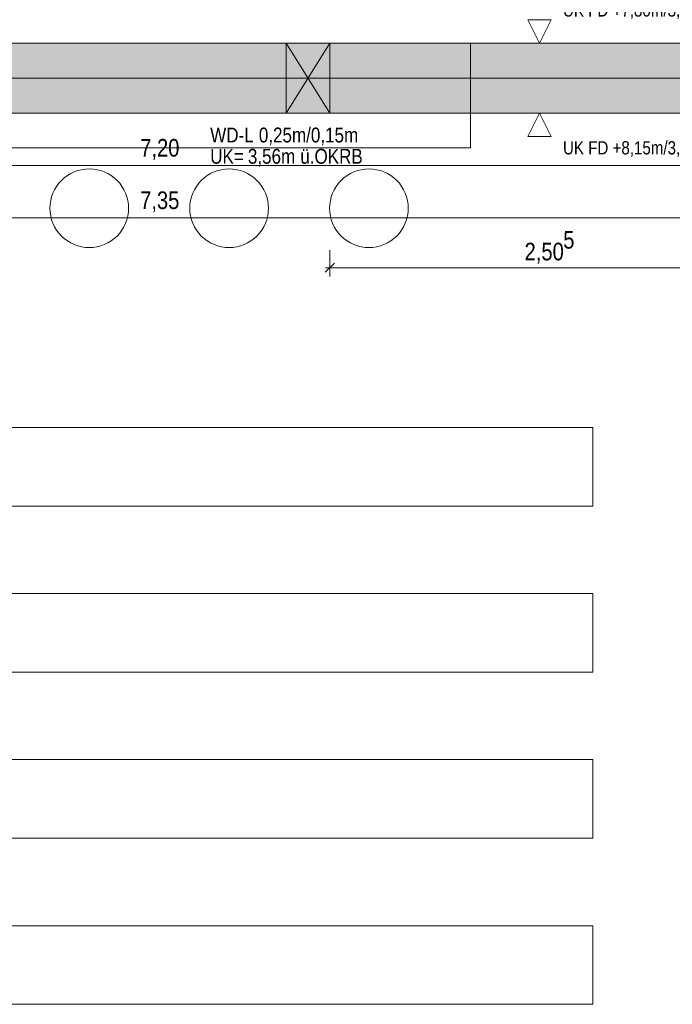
# Model space of a CAD drawing. Extents: x -1920 to 300, y 62 to 656.
# Tile 38 of 60: x -1785 to -1747, y 270 to 326. Entities that reach past the tile are written whole.
import ezdxf
from ezdxf.lldxf.tags import DXFTag

# ---------------------------------------------------------------- set-up
doc = ezdxf.new("R2010")
doc.units = 0
doc.layers.get('0').update_dxf_attribs({"lineweight": 35})
for name, color, linetype, lineweight, true_color in [('00_Beschriftung UZ', 3, 'Continuous', 13, 0x00ff00), ('30 -34 Innenwände- 11 Durchbruch', 4, 'Continuous', 9, 0x00ffff), ('30 -35 Decken- 1 Konstruktion-Träger- Stahlbeton', 7, 'grob-A06G9HJG8I', 13, 0x33aa00), ('60- 61 allgemeine Ausstattung- 1 Möbel', 7, 'Continuous', 9, 0x00cccc), ('70 -76 Bemaßung- 2 Allgemein', 9, 'Continuous', 5, 0x808080)]:
    doc.layers.add(name, color=color, linetype=linetype, lineweight=lineweight, true_color=true_color)
doc.layers.add('70 -71 Achsen- 1 Gebäudeachsen', color=7, linetype='STRICHPUNKT2-A06G9HJF8I', lineweight=18)
doc.layers.add('iwb_Schraffur_Unterzug', color=7, linetype='Continuous', lineweight=5, true_color=0xffffcc, plot=False)
doc.styles.get("Standard").update_dxf_attribs({"font": 'ARIALN.TTF'})
tags = doc.linetypes.add('grob-A06G9HJG8I', pattern=[14, 3, -8, 3]).pattern_tags.tags
tags[8:9] = [DXFTag(74, 4), DXFTag(75, 0), DXFTag(340, '0'), DXFTag(46, 0.0), DXFTag(50, 0.0), DXFTag(44, 0.0), DXFTag(45, 0.0)]
tags[6:7] = [DXFTag(74, 4), DXFTag(75, 0), DXFTag(340, '0'), DXFTag(46, 0.0), DXFTag(50, 0.0), DXFTag(44, 0.0), DXFTag(45, 0.0)]
tags[4:5] = [DXFTag(74, 4), DXFTag(75, 0), DXFTag(340, '0'), DXFTag(46, 0.0), DXFTag(50, 0.0), DXFTag(44, 0.0), DXFTag(45, 0.0)]
tags = doc.linetypes.add('STRICHPUNKT2-A06G9HJF8I', pattern=[12.7, 6.35, -3.175, 0, -3.175]).pattern_tags.tags
tags[10:11] = [DXFTag(74, 4), DXFTag(75, 0), DXFTag(340, '0'), DXFTag(46, 0.0), DXFTag(50, 0.0), DXFTag(44, 0.0), DXFTag(45, 0.0)]
tags[8:9] = [DXFTag(74, 4), DXFTag(75, 0), DXFTag(340, '0'), DXFTag(46, 0.0), DXFTag(50, 0.0), DXFTag(44, 0.0), DXFTag(45, 0.0)]
tags[6:7] = [DXFTag(74, 4), DXFTag(75, 0), DXFTag(340, '0'), DXFTag(46, 0.0), DXFTag(50, 0.0), DXFTag(44, 0.0), DXFTag(45, 0.0)]
tags[4:5] = [DXFTag(74, 4), DXFTag(75, 0), DXFTag(340, '0'), DXFTag(46, 0.0), DXFTag(50, 0.0), DXFTag(44, 0.0), DXFTag(45, 0.0)]

# ---------------------------------------------------------------- blocks, each defined once
blk = doc.blocks.new('Referenz-A06G9HJH8I', base_point=(-1905.787, 86.892))
at = {"layer": '00_Beschriftung UZ', "color": 0, "lineweight": 9}
for p, q in [((-1755.557, 326.478), (-1754.891, 325.142)), ((-1754.221, 326.477), (-1755.557, 326.478)), ((-1754.891, 325.142), (-1754.221, 326.477)), ((-1755.557, 319.807), (-1754.891, 321.142)), ((-1754.891, 321.142), (-1754.221, 319.808)), ((-1754.221, 319.808), (-1755.557, 319.807))]:
    blk.add_line(p, q, dxfattribs=at)
at = {"layer": '30 -34 Innenwände- 11 Durchbruch', "color": 0, "linetype": 'Continuous', "ltscale": 0.13}
for p, q in [((-1769.381, 325.142), (-1766.881, 325.142)), ((-1766.881, 325.142), (-1769.381, 321.142)), ((-1766.881, 321.142), (-1769.381, 325.142)), ((-1769.381, 321.142), (-1769.381, 325.142)), ((-1769.381, 325.142), (-1766.881, 321.142)), ((-1766.881, 325.142), (-1769.381, 321.142)), ((-1766.881, 321.142), (-1766.881, 325.142)), ((-1769.381, 321.142), (-1766.881, 321.142))]:
    blk.add_line(p, q, dxfattribs=at)
at = {"layer": '30 -34 Innenwände- 11 Durchbruch', "color": 0, "lineweight": 0}
for points in [[(-1769.381, 321.142), (-1769.381, 325.142), (-1768.131, 323.142)], [(-1766.881, 321.142), (-1768.131, 323.142), (-1766.881, 325.142)]]:
    blk.add_solid(points, dxfattribs=at)
at = {"layer": '30 -35 Decken- 1 Konstruktion-Träger- Stahlbeton', "color": 0}
for p, q in [((-1813.831, 325.142), (-1665.831, 325.142)), ((-1813.831, 321.142), (-1665.831, 321.142))]:
    blk.add_line(p, q, dxfattribs=at)
at = {"layer": '60- 61 allgemeine Ausstattung- 1 Möbel', "color": 0, "linetype": 'Continuous', "ltscale": 0.13}
for p, q in [((-1764.364, 325.142), (-1803.831, 325.142)), ((-1758.831, 325.142), (-1764.364, 325.142)), ((-1758.831, 319.142), (-1758.831, 325.142)), ((-1803.831, 319.142), (-1758.831, 319.142)), ((-1781.7, 317.677), (-1781.501, 317.771)), ((-1781.501, 317.771), (-1781.293, 317.846)), ((-1781.293, 317.846), (-1781.079, 317.899)), ((-1781.079, 317.899), (-1780.86, 317.932)), ((-1780.86, 317.932), (-1780.64, 317.942)), ((-1780.64, 317.942), (-1780.419, 317.932)), ((-1780.419, 317.932), (-1780.201, 317.899)), ((-1780.201, 317.899), (-1779.987, 317.846)), ((-1779.987, 317.846), (-1779.779, 317.771)), ((-1779.779, 317.771), (-1779.579, 317.677)), ((-1773.7, 317.677), (-1773.501, 317.771)), ((-1773.501, 317.771), (-1773.293, 317.846)), ((-1773.293, 317.846), (-1773.079, 317.899)), ((-1773.079, 317.899), (-1772.86, 317.932)), ((-1772.86, 317.932), (-1772.64, 317.942)), ((-1772.64, 317.942), (-1772.419, 317.932)), ((-1772.419, 317.932), (-1772.201, 317.899)), ((-1772.201, 317.899), (-1771.987, 317.846)), ((-1771.987, 317.846), (-1771.779, 317.771)), ((-1771.779, 317.771), (-1771.579, 317.677)), ((-1765.7, 317.677), (-1765.501, 317.771)), ((-1765.501, 317.771), (-1765.293, 317.846)), ((-1765.293, 317.846), (-1765.079, 317.899)), ((-1765.079, 317.899), (-1764.86, 317.932)), ((-1764.86, 317.932), (-1764.64, 317.942)), ((-1764.64, 317.942), (-1764.419, 317.932)), ((-1764.419, 317.932), (-1764.201, 317.899)), ((-1764.201, 317.899), (-1763.987, 317.846)), ((-1763.987, 317.846), (-1763.779, 317.771)), ((-1763.779, 317.771), (-1763.579, 317.677)), ((-1782.379, 317.12), (-1782.231, 317.283)), ((-1782.231, 317.283), (-1782.067, 317.432)), ((-1782.067, 317.432), (-1781.89, 317.563)), ((-1781.89, 317.563), (-1781.7, 317.677)), ((-1779.579, 317.677), (-1779.39, 317.563)), ((-1779.39, 317.563), (-1779.212, 317.432)), ((-1779.212, 317.432), (-1779.049, 317.283)), ((-1779.049, 317.283), (-1778.9, 317.12)), ((-1774.379, 317.12), (-1774.231, 317.283)), ((-1774.231, 317.283), (-1774.067, 317.432)), ((-1774.067, 317.432), (-1773.89, 317.563)), ((-1773.89, 317.563), (-1773.7, 317.677)), ((-1771.579, 317.677), (-1771.39, 317.563)), ((-1771.39, 317.563), (-1771.212, 317.432)), ((-1771.212, 317.432), (-1771.049, 317.283)), ((-1771.049, 317.283), (-1770.9, 317.12)), ((-1766.379, 317.12), (-1766.231, 317.283)), ((-1766.231, 317.283), (-1766.067, 317.432)), ((-1766.067, 317.432), (-1765.89, 317.563)), ((-1765.89, 317.563), (-1765.7, 317.677)), ((-1763.579, 317.677), (-1763.39, 317.563)), ((-1763.39, 317.563), (-1763.212, 317.432)), ((-1763.212, 317.432), (-1763.049, 317.283)), ((-1763.049, 317.283), (-1762.9, 317.12)), ((-1782.718, 316.554), (-1782.624, 316.753)), ((-1782.624, 316.753), (-1782.51, 316.942)), ((-1782.51, 316.942), (-1782.379, 317.12)), ((-1778.9, 317.12), (-1778.769, 316.942)), ((-1778.769, 316.942), (-1778.655, 316.753)), ((-1778.655, 316.753), (-1778.561, 316.554)), ((-1774.718, 316.554), (-1774.624, 316.753)), ((-1774.624, 316.753), (-1774.51, 316.942)), ((-1774.51, 316.942), (-1774.379, 317.12)), ((-1770.9, 317.12), (-1770.769, 316.942)), ((-1770.769, 316.942), (-1770.655, 316.753)), ((-1770.655, 316.753), (-1770.561, 316.554)), ((-1766.718, 316.554), (-1766.624, 316.753)), ((-1766.624, 316.753), (-1766.51, 316.942)), ((-1766.51, 316.942), (-1766.379, 317.12)), ((-1762.9, 317.12), (-1762.769, 316.942)), ((-1762.769, 316.942), (-1762.655, 316.753)), ((-1762.655, 316.753), (-1762.561, 316.554)), ((-1782.879, 315.913), (-1782.846, 316.131)), ((-1782.846, 316.131), (-1782.793, 316.346)), ((-1782.793, 316.346), (-1782.718, 316.554)), ((-1778.561, 316.554), (-1778.487, 316.346)), ((-1778.487, 316.346), (-1778.433, 316.131)), ((-1778.433, 316.131), (-1778.4, 315.913)), ((-1774.879, 315.913), (-1774.846, 316.131)), ((-1774.846, 316.131), (-1774.793, 316.346)), ((-1774.793, 316.346), (-1774.718, 316.554)), ((-1770.561, 316.554), (-1770.487, 316.346)), ((-1770.487, 316.346), (-1770.433, 316.131)), ((-1770.433, 316.131), (-1770.4, 315.913)), ((-1766.879, 315.913), (-1766.846, 316.131)), ((-1766.846, 316.131), (-1766.793, 316.346)), ((-1766.793, 316.346), (-1766.718, 316.554)), ((-1762.561, 316.554), (-1762.487, 316.346)), ((-1762.487, 316.346), (-1762.433, 316.131)), ((-1762.433, 316.131), (-1762.4, 315.913)), ((-1782.89, 315.692), (-1782.879, 315.913)), ((-1782.879, 315.472), (-1782.89, 315.692)), ((-1778.4, 315.913), (-1778.39, 315.692)), ((-1778.39, 315.692), (-1778.4, 315.472)), ((-1774.89, 315.692), (-1774.879, 315.913)), ((-1774.879, 315.472), (-1774.89, 315.692)), ((-1770.4, 315.913), (-1770.39, 315.692)), ((-1770.39, 315.692), (-1770.4, 315.472)), ((-1766.89, 315.692), (-1766.879, 315.913)), ((-1766.879, 315.472), (-1766.89, 315.692)), ((-1762.4, 315.913), (-1762.39, 315.692)), ((-1762.39, 315.692), (-1762.4, 315.472)), ((-1782.846, 315.254), (-1782.879, 315.472)), ((-1782.793, 315.039), (-1782.846, 315.254)), ((-1782.718, 314.831), (-1782.793, 315.039)), ((-1778.487, 315.039), (-1778.561, 314.831)), ((-1778.433, 315.254), (-1778.487, 315.039)), ((-1778.4, 315.472), (-1778.433, 315.254)), ((-1774.846, 315.254), (-1774.879, 315.472)), ((-1774.793, 315.039), (-1774.846, 315.254)), ((-1774.718, 314.831), (-1774.793, 315.039)), ((-1770.487, 315.039), (-1770.561, 314.831)), ((-1770.433, 315.254), (-1770.487, 315.039)), ((-1770.4, 315.472), (-1770.433, 315.254)), ((-1766.846, 315.254), (-1766.879, 315.472)), ((-1766.793, 315.039), (-1766.846, 315.254)), ((-1766.718, 314.831), (-1766.793, 315.039)), ((-1762.487, 315.039), (-1762.561, 314.831)), ((-1762.433, 315.254), (-1762.487, 315.039)), ((-1762.4, 315.472), (-1762.433, 315.254)), ((-1782.624, 314.632), (-1782.718, 314.831)), ((-1782.51, 314.442), (-1782.624, 314.632)), ((-1782.379, 314.265), (-1782.51, 314.442)), ((-1778.769, 314.442), (-1778.9, 314.265)), ((-1778.655, 314.632), (-1778.769, 314.442)), ((-1778.561, 314.831), (-1778.655, 314.632)), ((-1774.624, 314.632), (-1774.718, 314.831)), ((-1774.51, 314.442), (-1774.624, 314.632)), ((-1774.379, 314.265), (-1774.51, 314.442)), ((-1770.769, 314.442), (-1770.9, 314.265)), ((-1770.655, 314.632), (-1770.769, 314.442)), ((-1770.561, 314.831), (-1770.655, 314.632)), ((-1766.624, 314.632), (-1766.718, 314.831)), ((-1766.51, 314.442), (-1766.624, 314.632)), ((-1766.379, 314.265), (-1766.51, 314.442)), ((-1762.769, 314.442), (-1762.9, 314.265)), ((-1762.655, 314.632), (-1762.769, 314.442)), ((-1762.561, 314.831), (-1762.655, 314.632)), ((-1782.231, 314.101), (-1782.379, 314.265)), ((-1782.067, 313.953), (-1782.231, 314.101)), ((-1781.89, 313.822), (-1782.067, 313.953)), ((-1781.7, 313.708), (-1781.89, 313.822)), ((-1779.39, 313.822), (-1779.579, 313.708)), ((-1779.212, 313.953), (-1779.39, 313.822)), ((-1779.049, 314.101), (-1779.212, 313.953)), ((-1778.9, 314.265), (-1779.049, 314.101)), ((-1774.231, 314.101), (-1774.379, 314.265)), ((-1774.067, 313.953), (-1774.231, 314.101)), ((-1773.89, 313.822), (-1774.067, 313.953)), ((-1773.7, 313.708), (-1773.89, 313.822)), ((-1771.39, 313.822), (-1771.579, 313.708)), ((-1771.212, 313.953), (-1771.39, 313.822)), ((-1771.049, 314.101), (-1771.212, 313.953)), ((-1770.9, 314.265), (-1771.049, 314.101)), ((-1766.231, 314.101), (-1766.379, 314.265)), ((-1766.067, 313.953), (-1766.231, 314.101)), ((-1765.89, 313.822), (-1766.067, 313.953)), ((-1765.7, 313.708), (-1765.89, 313.822)), ((-1763.39, 313.822), (-1763.579, 313.708)), ((-1763.212, 313.953), (-1763.39, 313.822)), ((-1763.049, 314.101), (-1763.212, 313.953)), ((-1762.9, 314.265), (-1763.049, 314.101)), ((-1781.501, 313.614), (-1781.7, 313.708)), ((-1781.293, 313.539), (-1781.501, 313.614)), ((-1781.079, 313.486), (-1781.293, 313.539)), ((-1780.86, 313.453), (-1781.079, 313.486)), ((-1780.64, 313.442), (-1780.86, 313.453)), ((-1780.419, 313.453), (-1780.64, 313.442)), ((-1780.201, 313.486), (-1780.419, 313.453)), ((-1779.987, 313.539), (-1780.201, 313.486)), ((-1779.779, 313.614), (-1779.987, 313.539)), ((-1779.579, 313.708), (-1779.779, 313.614)), ((-1773.501, 313.614), (-1773.7, 313.708)), ((-1773.293, 313.539), (-1773.501, 313.614)), ((-1773.079, 313.486), (-1773.293, 313.539)), ((-1772.86, 313.453), (-1773.079, 313.486)), ((-1772.64, 313.442), (-1772.86, 313.453)), ((-1772.419, 313.453), (-1772.64, 313.442)), ((-1772.201, 313.486), (-1772.419, 313.453)), ((-1771.987, 313.539), (-1772.201, 313.486)), ((-1771.779, 313.614), (-1771.987, 313.539)), ((-1771.579, 313.708), (-1771.779, 313.614)), ((-1765.501, 313.614), (-1765.7, 313.708)), ((-1765.293, 313.539), (-1765.501, 313.614)), ((-1765.079, 313.486), (-1765.293, 313.539)), ((-1764.86, 313.453), (-1765.079, 313.486)), ((-1764.64, 313.442), (-1764.86, 313.453)), ((-1764.419, 313.453), (-1764.64, 313.442)), ((-1764.201, 313.486), (-1764.419, 313.453)), ((-1763.987, 313.539), (-1764.201, 313.486)), ((-1763.779, 313.614), (-1763.987, 313.539)), ((-1763.579, 313.708), (-1763.779, 313.614)), ((-1811.831, 303.142), (-1751.831, 303.142)), ((-1751.831, 303.142), (-1751.831, 298.642)), ((-1751.831, 298.642), (-1811.831, 298.642)), ((-1811.831, 293.642), (-1751.831, 293.642)), ((-1751.831, 293.642), (-1751.831, 289.142)), ((-1751.831, 289.142), (-1811.831, 289.142)), ((-1811.831, 284.142), (-1751.831, 284.142)), ((-1751.831, 284.142), (-1751.831, 279.642)), ((-1751.831, 279.642), (-1811.831, 279.642)), ((-1811.831, 274.642), (-1751.831, 274.642)), ((-1751.831, 274.642), (-1751.831, 270.142)), ((-1751.831, 270.142), (-1811.831, 270.142))]:
    blk.add_line(p, q, dxfattribs=at)
at = {"layer": '70 -71 Achsen- 1 Gebäudeachsen', "color": 0, "linetype": 'STRICHPUNKT2-A06G9HJF8I', "ltscale": 0.18}
blk.add_line((-1858.301, 323.142), (-23.361, 323.142), dxfattribs=at)
at = {"layer": '70 -76 Bemaßung- 2 Allgemein', "color": 0, "linetype": 'Continuous', "ltscale": 0.13}
for p, q in [((-1742.361, 318.142), (-1813.3, 318.142)), ((-1740.861, 315.142), (-1813.3, 315.142)), ((-1766.881, 313.293), (-1766.881, 311.793)), ((-1767.146, 312.028), (-1766.615, 312.559)), ((-1767.131, 312.293), (-1766.35, 312.293)), ((-1742.361, 312.293), (-1766.35, 312.293))]:
    blk.add_line(p, q, dxfattribs=at)
at = {"layer": '00_Beschriftung UZ', "color": 0, "linetype": 'Continuous', "ltscale": 0.13, "char_height": 0.75516, "attachment_point": 1}
for s, insert in [('{\\fArial Narrow;UK FD +7,80m/3,00m}', (-1753.537, 327.418)), ('{\\fArial Narrow;UK FD +8,15m/3,35m}', (-1753.537, 319.53))]:
    blk.add_mtext(s, dxfattribs=dict(at, insert=insert))
at = {"layer": '30 -34 Innenwände- 11 Durchbruch', "color": 0, "linetype": 'Continuous', "ltscale": 0.13, "char_height": 0.85, "attachment_point": 1}
for s, insert in [('{\\fArial Narrow;WD-L}', (-1773.721, 320.308)), ('{\\fArial Narrow;0,25m/0,15m}', (-1770.938, 320.308)), ('{\\fArial Narrow;UK=}', (-1773.721, 319.09)), ('{\\fArial Narrow;3,56m}', (-1771.565, 319.09)), ('{\\fArial Narrow;ü.OKRB}', (-1768.566, 319.09))]:
    blk.add_mtext(s, dxfattribs=dict(at, insert=insert))
at = {"layer": '70 -76 Bemaßung- 2 Allgemein', "color": 0, "linetype": 'Continuous', "ltscale": 0.13, "char_height": 1.00689, "attachment_point": 1}
for s, insert in [('{\\fArial Narrow;7,20}', (-1777.727, 319.655)), ('{\\fArial Narrow;7,35}', (-1777.73, 316.655)), ('{\\fArial Narrow;5}', (-1753.523, 314.39)), ('{\\fArial Narrow;2,50}', (-1755.736, 313.719))]:
    blk.add_mtext(s, dxfattribs=dict(at, insert=insert))
blk = doc.blocks.new('Referenz-A06G9HJJ8I', base_point=(-1817.831, 154.592))
at = {"layer": 'iwb_Schraffur_Unterzug', "linetype": 'Continuous', "ltscale": 0.13}
blk.add_hatch(color=256, dxfattribs=at).paths.add_polyline_path([(-1813.831, 323.142), (-1813.831, 325.142), (-1665.831, 325.142), (-1665.831, 321.142), (-1813.831, 321.142)])

msp = doc.modelspace()

# ---------------------------------------------------------------- block references
at = {"color": 8, "lineweight": 25, "ltscale": 0.25, "true_color": 0x808080}
for name, p in [('Referenz-A06G9HJH8I', (-1905.787, 86.892)), ('Referenz-A06G9HJJ8I', (-1817.831, 154.592))]:
    msp.add_blockref(name, p, dxfattribs=at)

doc.saveas('drawing.dxf')
